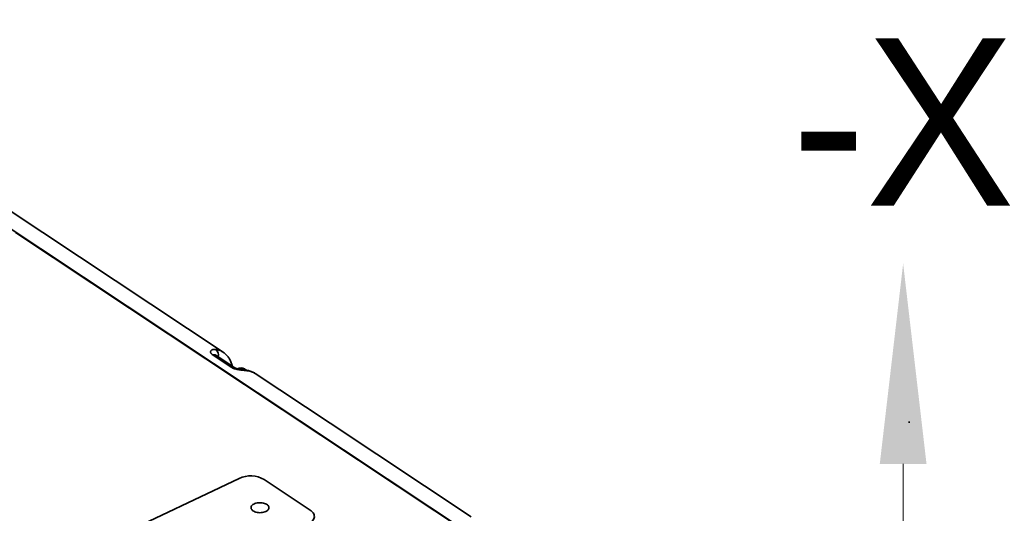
# Model space of a CAD drawing. Header units: millimetres. Extents: x -8713 to 3261, y -18743 to -8704.
# Tile 130 of 133: x 3128 to 3168, y -18266 to -18246. Entities that reach past the tile are written whole.
import ezdxf
from ezdxf.enums import TextEntityAlignment as Align

# ---------------------------------------------------------------- set-up
doc = ezdxf.new("R2010")
doc.units = ezdxf.units.MM
doc.header["$LTSCALE"] = 10
for name, color, linetype, lineweight in [('1轮廓实线层', 7, 'Continuous', 18), ('6文字层', 3, 'Continuous', 13), ('7标注层', 4, 'Continuous', 13)]:
    doc.layers.add(name, color=color, linetype=linetype, lineweight=lineweight)

msp = doc.modelspace()

# ---------------------------------------------------------------- linework, layer by layer
at = {"color": 7, "linetype": 'Continuous', "lineweight": 35}
msp.add_line((3164.15, -18262.221), (3164.149, -18262.271), dxfattribs=at)
at = {"layer": '1轮廓实线层', "color": 7, "linetype": 'Continuous', "lineweight": 35}
for p, q in [((3115.079, -18245.984), (3160.332, -18276.015)), ((3136.418, -18259.419), (3127.692, -18253.629)), ((3128.028, -18254.577), (3160.332, -18276.015)), ((3136.74, -18260.026), (3135.997, -18259.533)), ((3136.864, -18260.038), (3136.121, -18259.545)), ((3137.071, -18260.06), (3137.006, -18260.091)), ((3137.313, -18260.114), (3137.273, -18260.09)), ((3137.065, -18264.519), (3130.46, -18267.651)), ((3139.936, -18265.798), (3138.08, -18264.566))]:
    msp.add_line(p, q, dxfattribs=at)
at = {"layer": '1轮廓实线层'}
msp.add_line((3163.904, -18292.789), (3163.904, -18263.938), dxfattribs=at)
at = {"layer": '1轮廓实线层', "color": 7, "linetype": 'Continuous', "lineweight": 35, "flags": 128}
for points in [[(3137.313, -18260.114), (3137.34, -18260.132), (3137.357, -18260.145)], [(3137.352, -18260.146), (3137.387, -18260.155), (3137.421, -18260.173)], [(3146.443, -18266.072), (3140.743, -18262.29), (3137.717, -18260.282)], [(3138.139, -18265.858), (3138.177, -18265.838), (3138.209, -18265.814), (3138.234, -18265.788), (3138.253, -18265.761), (3138.264, -18265.732), (3138.267, -18265.702), (3138.263, -18265.673), (3138.251, -18265.644), (3138.232, -18265.617), (3138.206, -18265.591), (3138.174, -18265.568), (3138.136, -18265.548), (3138.093, -18265.531), (3138.046, -18265.518), (3137.996, -18265.508), (3137.944, -18265.503), (3137.892, -18265.503), (3137.84, -18265.506), (3137.789, -18265.514), (3137.741, -18265.525), (3137.696, -18265.541), (3137.656, -18265.56), (3137.621, -18265.582), (3137.592, -18265.607), (3137.57, -18265.634), (3137.555, -18265.662), (3137.548, -18265.691), (3137.548, -18265.721), (3137.556, -18265.75), (3137.572, -18265.778), (3137.594, -18265.805), (3137.624, -18265.829), (3137.659, -18265.851), (3137.7, -18265.869), (3137.745, -18265.885), (3137.793, -18265.896), (3137.844, -18265.903), (3137.896, -18265.906), (3137.949, -18265.905), (3138, -18265.899), (3138.05, -18265.889), (3138.097, -18265.876), (3138.139, -18265.858)], [(3139.85, -18266.367), (3139.905, -18266.338), (3139.954, -18266.306), (3139.997, -18266.271), (3140.034, -18266.234), (3140.063, -18266.195), (3140.085, -18266.155), (3140.099, -18266.113), (3140.106, -18266.071), (3140.104, -18266.029), (3140.095, -18265.987), (3140.078, -18265.946), (3140.053, -18265.906), (3140.021, -18265.868), (3139.982, -18265.832), (3139.936, -18265.798)]]:
    msp.add_lwpolyline(points, dxfattribs=at)
at = {"layer": '1轮廓实线层', "color": 7, "linetype": 'Continuous', "lineweight": 35}
for centre, radius, start, end in [((3136.046, -18259.669), 0.145, 58.8595, 109.8643), ((3135.927, -18259.544), 0.304, 346.9888, 50.1427), ((3136.789, -18260.162), 0.145, 58.8228, 109.8662), ((3137.144, -18260.311), 0.261, 39.9756, 106.2255), ((3137.526, -18265.547), 1.127, 60.5633, 114.1345)]:
    msp.add_arc(centre, radius, start, end, dxfattribs=at)
for points, knots in [([(3134.26, -18281.902), (3131.222, -18279.85), (3125.148, -18275.746), (3117.643, -18270.617), (3111.707, -18266.539), (3107.319, -18263.525), (3102.922, -18260.516), (3099.957, -18258.532), (3098.474, -18257.539)], [0, 0, 0, 0, 0.253594, 0.507199, 0.630403, 0.753608, 0.876808, 1, 1, 1, 1]), ([(3135.997, -18259.533), (3135.984, -18259.524), (3135.959, -18259.505), (3135.939, -18259.482), (3135.922, -18259.457), (3135.91, -18259.43), (3135.909, -18259.396), (3135.92, -18259.365), (3135.944, -18259.339), (3135.979, -18259.32), (3136.021, -18259.309), (3136.069, -18259.305), (3136.104, -18259.309), (3136.122, -18259.31)], [0, 0, 0, 0, 0.079365, 0.15875, 0.183798, 0.280025, 0.376347, 0.478668, 0.581082, 0.68827, 0.79552, 0.897745, 1, 1, 1, 1]), ([(3136.122, -18259.545), (3136.12, -18259.544), (3136.115, -18259.54), (3136.112, -18259.538), (3136.113, -18259.539), (3136.113, -18259.539)], [0, 0, 0, 0, 0.357372, 0.894091, 1, 1, 1, 1]), ([(3136.122, -18259.31), (3136.151, -18259.315), (3136.21, -18259.325), (3136.293, -18259.353), (3136.363, -18259.384), (3136.402, -18259.41), (3136.417, -18259.42)], [0, 0, 0, 0, 0.271865, 0.5455, 0.824746, 1, 1, 1, 1]), ([(3136.786, -18259.986), (3136.781, -18259.965), (3136.769, -18259.918), (3136.746, -18259.846), (3136.715, -18259.771), (3136.68, -18259.702), (3136.64, -18259.636), (3136.595, -18259.577), (3136.545, -18259.522), (3136.491, -18259.473), (3136.448, -18259.439), (3136.422, -18259.423), (3136.418, -18259.42)], [0, 0, 0, 0, 0.094859, 0.21123, 0.322092, 0.44105, 0.543999, 0.653947, 0.759822, 0.866909, 0.974799, 1, 1, 1, 1]), ([(3137.421, -18260.173), (3137.399, -18260.17), (3137.355, -18260.164), (3137.278, -18260.156), (3137.194, -18260.147), (3137.109, -18260.136), (3137.025, -18260.123), (3136.948, -18260.108), (3136.876, -18260.088), (3136.818, -18260.067), (3136.773, -18260.046), (3136.751, -18260.032), (3136.74, -18260.026)], [0, 0, 0, 0, 0.121075, 0.244481, 0.362433, 0.48352, 0.584757, 0.689047, 0.780784, 0.875867, 0.937349, 1, 1, 1, 1]), ([(3137.352, -18260.147), (3137.35, -18260.146), (3137.335, -18260.144), (3137.302, -18260.14), (3137.256, -18260.134), (3137.207, -18260.128), (3137.159, -18260.121), (3137.11, -18260.113), (3137.063, -18260.105), (3137.02, -18260.095), (3136.98, -18260.085), (3136.945, -18260.074), (3136.915, -18260.064), (3136.892, -18260.054), (3136.875, -18260.045), (3136.866, -18260.039), (3136.864, -18260.038), (3136.864, -18260.038)], [0, 0, 0, 0, 0.01636, 0.116333, 0.21882, 0.310266, 0.404153, 0.491295, 0.570537, 0.644733, 0.715242, 0.781097, 0.841366, 0.896884, 0.948977, 0.996873, 1, 1, 1, 1]), ([(3137.718, -18260.282), (3137.716, -18260.281), (3137.695, -18260.266), (3137.65, -18260.241), (3137.583, -18260.208), (3137.513, -18260.182), (3137.438, -18260.162), (3137.385, -18260.15), (3137.355, -18260.147), (3137.352, -18260.147)], [0, 0, 0, 0, 0.013448, 0.200177, 0.390842, 0.583702, 0.778912, 0.975807, 1, 1, 1, 1]), ([(3137.717, -18260.282), (3137.695, -18260.268), (3137.648, -18260.239), (3137.574, -18260.209), (3137.497, -18260.185), (3137.447, -18260.177), (3137.421, -18260.173)], [0, 0, 0, 0, 0.2489344, 0.5308471, 0.7648623, 1, 1, 1, 1])]:
    msp.add_open_spline(points, degree=3, knots=knots, dxfattribs=at)
at = {"layer": '7标注层'}
msp.add_solid([(3164.849, -18263.938), (3162.959, -18263.938), (3163.904, -18255.838)], dxfattribs=at)

# ---------------------------------------------------------------- texts
at = {"layer": '6文字层'}
msp.add_text('-X', height=6.75, dxfattribs=at).set_placement((3163.904, -18255.518), align=Align.BOTTOM_CENTER)

doc.saveas('drawing.dxf')
